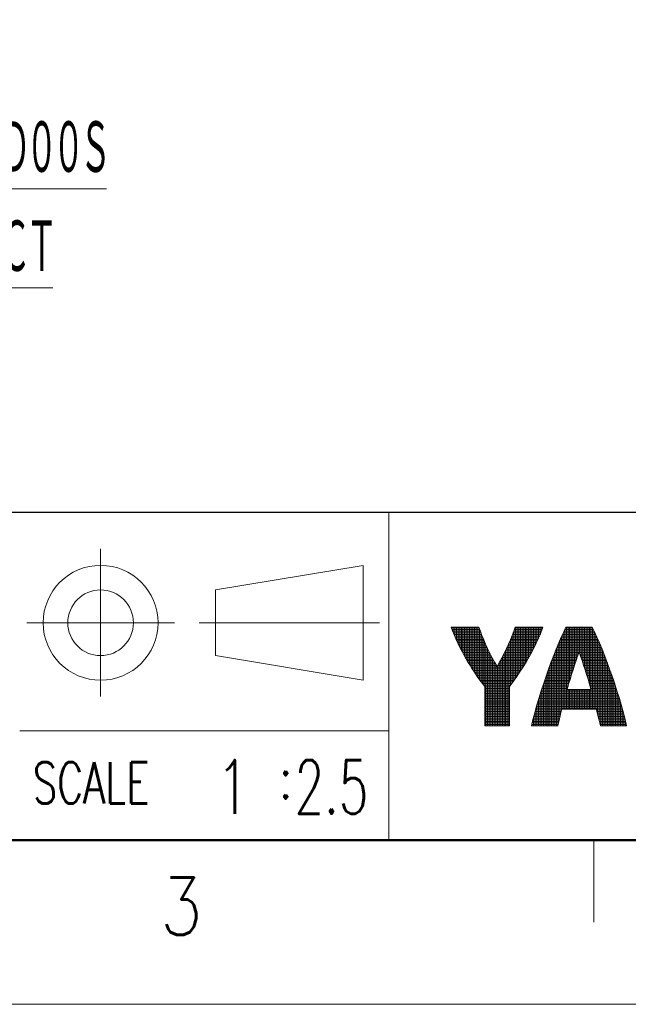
# Model space of a CAD drawing. Header units: millimetres. Extents: x 0 to 1076, y 0 to 742.
# Tile 2 of 127: x 313 to 405, y 0 to 150. Entities that reach past the tile are written whole.
import ezdxf

# ---------------------------------------------------------------- set-up
doc = ezdxf.new("R2010")
doc.units = ezdxf.units.MM
doc.header["$LTSCALE"] = 0.454724
doc.layers.add('NoLayerName_001', color=7, linetype='Continuous')
doc.styles.get("Standard").update_dxf_attribs({"font": 'txt', "bigfont": 'extfont2'})

# ---------------------------------------------------------------- blocks, each defined once
blk = doc.blocks.new('*X144')
at = {"color": 2, "linetype": 'Continuous', "lineweight": 13}
for p, q in [((0, 5.967), (1.699, 5.967)), ((0.012, 5.936), (0.012, 6.001)), ((0.038, 5.867), (1.734, 5.867)), ((0.076, 5.767), (1.769, 5.767)), ((0.112, 5.679), (0.112, 6.001)), ((0.116, 5.667), (1.806, 5.667)), ((0.157, 5.567), (1.844, 5.567)), ((0.2, 5.467), (1.883, 5.467)), ((0.212, 5.441), (0.212, 6.001)), ((0.312, 5.218), (0.312, 6.001)), ((0.412, 5.005), (0.412, 6.001)), ((0.512, 4.803), (0.512, 6.001)), ((0.612, 4.609), (0.612, 6.001)), ((0.712, 4.421), (0.712, 6.001)), ((0.812, 4.239), (0.812, 6.001)), ((0.912, 4.065), (0.912, 6.001)), ((1.012, 3.893), (1.012, 6.001)), ((1.112, 3.728), (1.112, 6.001)), ((1.212, 3.565), (1.212, 6.001)), ((1.312, 3.41), (1.312, 6.001)), ((1.412, 3.255), (1.412, 6.001)), ((1.512, 3.109), (1.512, 6.001)), ((1.612, 2.964), (1.612, 6.001)), ((1.712, 2.824), (1.712, 5.931)), ((1.812, 2.69), (1.812, 5.653)), ((3.692, 5.467), (5.374, 5.467)), ((3.712, 2.622), (3.712, 5.517)), ((3.731, 5.567), (5.417, 5.567)), ((3.769, 5.667), (5.458, 5.667)), ((3.806, 5.767), (5.499, 5.767)), ((3.812, 2.754), (3.812, 5.784)), ((3.841, 5.867), (5.537, 5.867)), ((3.876, 5.967), (5.575, 5.967)), ((3.912, 2.893), (3.912, 6.001)), ((4.012, 3.034), (4.012, 6.001)), ((4.112, 3.18), (4.112, 6.001)), ((4.212, 3.331), (4.212, 6.001)), ((4.312, 3.485), (4.312, 6.001)), ((4.412, 3.643), (4.412, 6.001)), ((4.512, 3.809), (4.512, 6.001)), ((4.612, 3.976), (4.612, 6.001)), ((4.712, 4.149), (4.712, 6.001)), ((4.812, 4.329), (4.812, 6.001)), ((4.912, 4.512), (4.912, 6.001)), ((5.012, 4.703), (5.012, 6.001)), ((5.112, 4.902), (5.112, 6.001)), ((5.212, 5.108), (5.212, 6.001)), ((5.312, 5.324), (5.312, 6.001)), ((5.412, 5.554), (5.412, 6.001)), ((5.512, 5.801), (5.512, 6.001)), ((0.244, 5.367), (1.923, 5.367)), ((0.289, 5.267), (1.964, 5.267)), ((0.335, 5.167), (2.006, 5.167)), ((0.382, 5.067), (2.05, 5.067)), ((0.431, 4.967), (2.093, 4.967)), ((0.48, 4.867), (2.139, 4.867)), ((1.912, 2.558), (1.912, 5.395)), ((2.012, 2.433), (2.012, 5.155)), ((2.112, 0), (2.112, 4.927)), ((3.412, 0), (3.412, 4.816)), ((3.435, 4.867), (5.095, 4.867)), ((3.481, 4.967), (5.144, 4.967)), ((3.512, 0), (3.512, 5.037)), ((3.525, 5.067), (5.193, 5.067)), ((3.568, 5.167), (5.239, 5.167)), ((3.611, 5.267), (5.286, 5.267)), ((3.612, 2.494), (3.612, 5.269)), ((3.652, 5.367), (5.331, 5.367)), ((0.529, 4.767), (2.185, 4.767)), ((0.582, 4.667), (2.232, 4.667)), ((0.634, 4.567), (2.281, 4.567)), ((0.687, 4.467), (2.33, 4.467)), ((0.742, 4.367), (2.38, 4.367)), ((0.796, 4.267), (2.432, 4.267)), ((2.212, 0), (2.212, 4.71)), ((2.312, 0), (2.312, 4.504)), ((2.412, 0), (2.412, 4.306)), ((3.112, 0), (3.112, 4.207)), ((3.143, 4.267), (4.778, 4.267)), ((3.194, 4.367), (4.833, 4.367)), ((3.212, 0), (3.212, 4.401)), ((3.245, 4.467), (4.888, 4.467)), ((3.294, 4.567), (4.941, 4.567)), ((3.312, 0), (3.312, 4.605)), ((3.342, 4.667), (4.993, 4.667)), ((3.389, 4.767), (5.045, 4.767)), ((0.853, 4.167), (2.483, 4.167)), ((0.91, 4.067), (2.537, 4.067)), ((0.968, 3.967), (2.591, 3.967)), ((1.027, 3.867), (2.645, 3.867)), ((1.088, 3.767), (2.702, 3.767)), ((1.148, 3.667), (2.759, 3.667)), ((2.512, 0), (2.512, 4.113)), ((2.612, 0), (2.612, 3.929)), ((2.712, 0), (2.712, 3.75)), ((2.812, 0), (2.812, 3.66)), ((2.816, 3.667), (4.426, 3.667)), ((2.873, 3.767), (4.487, 3.767)), ((2.912, 0), (2.912, 3.836)), ((2.929, 3.867), (4.547, 3.867)), ((2.984, 3.967), (4.607, 3.967)), ((3.012, 0), (3.012, 4.019)), ((3.038, 4.067), (4.664, 4.067)), ((3.091, 4.167), (4.722, 4.167)), ((1.211, 3.567), (4.364, 3.567)), ((1.274, 3.467), (4.3, 3.467)), ((1.339, 3.367), (4.235, 3.367)), ((1.404, 3.267), (4.171, 3.267)), ((1.472, 3.167), (4.103, 3.167)), ((1.54, 3.067), (4.035, 3.067)), ((1.609, 2.967), (3.965, 2.967)), ((1.681, 2.867), (3.894, 2.867)), ((1.753, 2.767), (3.822, 2.767)), ((1.829, 2.667), (3.746, 2.667)), ((1.905, 2.567), (3.67, 2.567)), ((1.984, 2.467), (3.59, 2.467)), ((2.037, 2.367), (3.537, 2.367)), ((2.037, 2.267), (3.537, 2.267)), ((2.037, 2.167), (3.537, 2.167)), ((2.037, 2.067), (3.537, 2.067)), ((2.037, 1.967), (3.537, 1.967)), ((2.037, 1.867), (3.537, 1.867)), ((2.037, 1.767), (3.537, 1.767)), ((2.037, 1.667), (3.537, 1.667)), ((2.037, 1.567), (3.537, 1.567)), ((2.037, 1.467), (3.537, 1.467)), ((2.037, 1.367), (3.537, 1.367)), ((2.037, 1.267), (3.537, 1.267)), ((2.037, 1.167), (3.537, 1.167)), ((2.037, 1.067), (3.537, 1.067)), ((2.037, 0.967), (3.537, 0.967)), ((2.037, 0.867), (3.537, 0.867)), ((2.037, 0.767), (3.537, 0.767)), ((2.037, 0.667), (3.537, 0.667)), ((2.037, 0.567), (3.537, 0.567)), ((2.037, 0.467), (3.537, 0.467)), ((2.037, 0.367), (3.537, 0.367)), ((2.037, 0.267), (3.537, 0.267)), ((2.037, 0.167), (3.537, 0.167)), ((2.037, 0.067), (3.537, 0.067))]:
    blk.add_line(p, q, dxfattribs=at)
blk = doc.blocks.new('*X149')
at = {"color": 2, "linetype": 'Continuous', "lineweight": 13}
for p, q in [((1.809, 0.936), (1.809, 5.417)), ((1.831, 5.466), (3.937, 5.466)), ((1.877, 5.566), (3.891, 5.566)), ((1.909, 1), (1.909, 5.634)), ((1.924, 5.666), (3.844, 5.666)), ((1.971, 5.766), (3.797, 5.766)), ((2.009, 1), (2.009, 5.844)), ((2.019, 5.866), (3.749, 5.866)), ((2.068, 5.966), (3.7, 5.966)), ((2.109, 1), (2.109, 6)), ((2.209, 2.39), (2.209, 6)), ((2.309, 2.726), (2.309, 6)), ((2.409, 3.052), (2.409, 6)), ((2.509, 3.369), (2.509, 6)), ((2.609, 3.678), (2.609, 6)), ((2.709, 3.978), (2.709, 6)), ((2.809, 4.269), (2.809, 6)), ((2.909, 4.414), (2.909, 6)), ((3.009, 4.126), (3.009, 6)), ((3.109, 3.83), (3.109, 6)), ((3.209, 3.526), (3.209, 6)), ((3.309, 3.214), (3.309, 6)), ((3.409, 2.892), (3.409, 6)), ((3.509, 2.562), (3.509, 6)), ((3.609, 2.222), (3.609, 6)), ((3.709, 1), (3.709, 5.949)), ((3.809, 1), (3.809, 5.743)), ((3.909, 1), (3.909, 5.527)), ((1.571, 4.866), (4.197, 4.866)), ((1.609, 0.106), (1.609, 4.956)), ((1.613, 4.966), (4.155, 4.966)), ((1.655, 5.066), (4.113, 5.066)), ((1.699, 5.166), (4.069, 5.166)), ((1.709, 0.532), (1.709, 5.189)), ((1.742, 5.266), (4.026, 5.266)), ((1.786, 5.366), (3.982, 5.366)), ((4.009, 0.738), (4.009, 5.305)), ((4.109, 0.327), (4.109, 5.077)), ((4.209, 0), (4.209, 4.838)), ((1.309, 0), (1.309, 4.216)), ((1.328, 4.266), (2.808, 4.266)), ((1.368, 4.366), (2.843, 4.366)), ((1.408, 4.466), (2.878, 4.466)), ((1.409, 0), (1.409, 4.468)), ((1.448, 4.566), (4.32, 4.566)), ((1.488, 4.666), (4.28, 4.666)), ((1.509, 0), (1.509, 4.717)), ((1.529, 4.766), (4.239, 4.766)), ((2.89, 4.466), (4.36, 4.466)), ((2.925, 4.366), (4.4, 4.366)), ((2.96, 4.266), (4.44, 4.266)), ((4.309, 0), (4.309, 4.596)), ((4.409, 0), (4.409, 4.345)), ((1.101, 3.666), (2.605, 3.666)), ((1.109, 0), (1.109, 3.686)), ((1.138, 3.766), (2.638, 3.766)), ((1.175, 3.866), (2.671, 3.866)), ((1.209, 0), (1.209, 3.954)), ((1.213, 3.966), (2.705, 3.966)), ((1.251, 4.066), (2.739, 4.066)), ((1.29, 4.166), (2.773, 4.166)), ((2.995, 4.166), (4.478, 4.166)), ((3.029, 4.066), (4.516, 4.066)), ((3.063, 3.966), (4.555, 3.966)), ((3.097, 3.866), (4.593, 3.866)), ((3.13, 3.766), (4.63, 3.766)), ((3.163, 3.666), (4.667, 3.666)), ((4.509, 0), (4.509, 4.087)), ((4.609, 0), (4.609, 3.825)), ((0.886, 3.066), (2.413, 3.066)), ((0.909, 0), (0.909, 3.131)), ((0.921, 3.166), (2.444, 3.166)), ((0.956, 3.266), (2.476, 3.266)), ((0.992, 3.366), (2.508, 3.366)), ((1.009, 0), (1.009, 3.412)), ((1.028, 3.466), (2.54, 3.466)), ((1.065, 3.566), (2.572, 3.566)), ((3.196, 3.566), (4.703, 3.566)), ((3.228, 3.466), (4.74, 3.466)), ((3.26, 3.366), (4.776, 3.366)), ((3.292, 3.266), (4.812, 3.266)), ((3.324, 3.166), (4.847, 3.166)), ((3.355, 3.066), (4.882, 3.066)), ((4.709, 0), (4.709, 3.552)), ((4.809, 0), (4.809, 3.275)), ((0.684, 2.466), (2.231, 2.466)), ((0.709, 0), (0.709, 2.542)), ((0.716, 2.566), (2.261, 2.566)), ((0.75, 2.666), (2.291, 2.666)), ((0.784, 2.766), (2.321, 2.766)), ((0.809, 0), (0.809, 2.839)), ((0.818, 2.866), (2.351, 2.866)), ((0.852, 2.966), (2.382, 2.966)), ((3.386, 2.966), (4.916, 2.966)), ((3.417, 2.866), (4.95, 2.866)), ((3.447, 2.766), (4.984, 2.766)), ((3.477, 2.666), (5.018, 2.666)), ((3.507, 2.566), (5.051, 2.566)), ((3.537, 2.466), (5.084, 2.466)), ((4.909, 0), (4.909, 2.988)), ((5.009, 0), (5.009, 2.694)), ((0.493, 1.866), (5.274, 1.866)), ((0.509, 0), (0.509, 1.915)), ((0.524, 1.966), (5.244, 1.966)), ((0.555, 2.066), (5.213, 2.066)), ((0.587, 2.166), (5.181, 2.166)), ((0.609, 0), (0.609, 2.234)), ((0.619, 2.266), (2.172, 2.266)), ((0.652, 2.366), (2.202, 2.366)), ((2.209, 1), (2.209, 2.2)), ((2.309, 1), (2.309, 2.2)), ((2.409, 1), (2.409, 2.2)), ((2.509, 1), (2.509, 2.2)), ((2.609, 1), (2.609, 2.2)), ((2.709, 1), (2.709, 2.2)), ((2.809, 1), (2.809, 2.2)), ((2.909, 1), (2.909, 2.2)), ((3.009, 1), (3.009, 2.2)), ((3.109, 1), (3.109, 2.2)), ((3.209, 1), (3.209, 2.2)), ((3.309, 1), (3.309, 2.2)), ((3.409, 1), (3.409, 2.2)), ((3.509, 1), (3.509, 2.2)), ((3.566, 2.366), (5.116, 2.366)), ((3.595, 2.266), (5.149, 2.266)), ((3.609, 1), (3.609, 2.2)), ((5.109, 0), (5.109, 2.39)), ((5.209, 0), (5.209, 2.08)), ((0.309, 0), (0.309, 1.246)), ((0.314, 1.266), (5.453, 1.266)), ((0.344, 1.366), (5.424, 1.366)), ((0.373, 1.466), (5.395, 1.466)), ((0.402, 1.566), (5.366, 1.566)), ((0.409, 0), (0.409, 1.588)), ((0.432, 1.666), (5.336, 1.666)), ((0.463, 1.766), (5.305, 1.766)), ((5.309, 0), (5.309, 1.756)), ((5.409, 0), (5.409, 1.42)), ((0.15, 0.666), (1.742, 0.666)), ((0.176, 0.766), (1.766, 0.766)), ((0.203, 0.866), (1.791, 0.866)), ((0.209, 0), (0.209, 0.886)), ((0.231, 0.966), (1.816, 0.966)), ((0.258, 1.066), (5.51, 1.066)), ((0.286, 1.166), (5.482, 1.166)), ((3.951, 0.966), (5.537, 0.966)), ((3.977, 0.866), (5.565, 0.866)), ((4.002, 0.766), (5.592, 0.766)), ((4.026, 0.666), (5.618, 0.666)), ((5.509, 0), (5.509, 1.07)), ((5.609, 0), (5.609, 0.704)), ((0, 0.066), (1.599, 0.066)), ((0.009, 0), (0.009, 0.102)), ((0.024, 0.166), (1.622, 0.166)), ((0.048, 0.266), (1.645, 0.266)), ((0.072, 0.366), (1.669, 0.366)), ((0.098, 0.466), (1.692, 0.466)), ((0.109, 0), (0.109, 0.507)), ((0.124, 0.566), (1.717, 0.566)), ((4.051, 0.566), (5.644, 0.566)), ((4.075, 0.466), (5.67, 0.466)), ((4.099, 0.366), (5.696, 0.366)), ((4.122, 0.266), (5.72, 0.266)), ((4.146, 0.166), (5.744, 0.166)), ((4.169, 0.066), (5.768, 0.066)), ((5.709, 0), (5.709, 0.313))]:
    blk.add_line(p, q, dxfattribs=at)
blk = doc.blocks.new('JZB_0007')
at = {"layer": 'NoLayerName_001', "color": 3, "lineweight": 13, "char_height": 3.27, "attachment_point": 5}
for s, insert in [('\\A1;\\W0.7500;1', (0.818, 1.635)), ('\\A1;\\W0.6429;2.5', (6.818, 1.635))]:
    blk.add_mtext(s, dxfattribs=dict(at, insert=insert))

msp = doc.modelspace()

# ---------------------------------------------------------------- linework, layer by layer
at = {"layer": 'NoLayerName_001', "color": 7, "linetype": 'Continuous', "lineweight": 25}
msp.add_line((62.5, 75), (1025, 75), dxfattribs=at)
at = {"layer": 'NoLayerName_001', "color": 2, "linetype": 'Continuous', "lineweight": 13}
for p, q in [((368.75, 75), (368.749998, 25)), ((324.825064, 69.402766), (324.825064, 46.902766)), ((364.830064, 66.89426), (342.330064, 63.14426)), ((364.830064, 49.39426), (364.830064, 66.89426)), ((342.330064, 63.14426), (342.330064, 53.14426)), ((313.587574, 58.144259), (336.087574, 58.14426)), ((339.830064, 58.14426), (367.330064, 58.14426)), ((378.230075, 57.457906), (378.438337, 56.904598)), ((382.480464, 57.457906), (378.230075, 57.457906)), ((382.693047, 56.847348), (382.480464, 57.457906)), ((387.979651, 57.457906), (387.767682, 56.848859)), ((392.229696, 57.457906), (387.979651, 57.457906)), ((392.021395, 56.904491), (392.229696, 57.457906)), ((395.730463, 57.457906), (395.389936, 56.757158)), ((399.729371, 57.457906), (395.730463, 57.457906)), ((400.069874, 56.757078), (399.729371, 57.457906)), ((378.438337, 56.904598), (378.677911, 56.316941)), ((378.677911, 56.316941), (378.949254, 55.696867)), ((378.949254, 55.696867), (379.252158, 55.047463)), ((382.931412, 56.215197), (382.693047, 56.847348)), ((383.195664, 55.563259), (382.931412, 56.215197)), ((383.485601, 54.893828), (383.195664, 55.563259)), ((387.266087, 55.567162), (386.976491, 54.898472)), ((387.529873, 56.218032), (387.266087, 55.567162)), ((387.767682, 56.848859), (387.529873, 56.218032)), ((391.207479, 55.047083), (391.510407, 55.696562)), ((391.510407, 55.696562), (391.781784, 56.316731)), ((391.781784, 56.316731), (392.021395, 56.904491)), ((395.025325, 55.965291), (394.639114, 55.083136)), ((395.389936, 56.757158), (395.025325, 55.965291)), ((400.43447, 55.965097), (400.069874, 56.757078)), ((400.820679, 55.082786), (400.43447, 55.965097)), ((379.252158, 55.047463), (379.585568, 54.373183)), ((379.585568, 54.373183), (379.947405, 53.68002)), ((383.800666, 54.20972), (383.485601, 54.893828)), ((384.139905, 53.514289), (383.800666, 54.20972)), ((386.661599, 54.214708), (386.322328, 53.519161)), ((386.976491, 54.898472), (386.661599, 54.214708)), ((390.512222, 53.679573), (390.874055, 54.372752)), ((390.874055, 54.372752), (391.207479, 55.047083)), ((394.234957, 54.114802), (393.817726, 53.068122)), ((394.639114, 55.083136), (394.234957, 54.114802)), ((401.224848, 54.114249), (400.820679, 55.082786)), ((401.642107, 53.067315), (401.224848, 54.114249)), ((342.330064, 53.14426), (364.830064, 49.39426)), ((379.947405, 53.68002), (380.33439, 52.975615)), ((380.33439, 52.975615), (380.741947, 52.269235)), ((384.501927, 52.811421), (384.139905, 53.514289)), ((384.88488, 52.105501), (384.501927, 52.811421)), ((385.960034, 52.815667), (385.576539, 52.108582)), ((386.322328, 53.519161), (385.960034, 52.815667)), ((389.717757, 52.26889), (390.125263, 52.975195)), ((390.125263, 52.975195), (390.512222, 53.679573)), ((393.817726, 53.068122), (393.393424, 51.954814)), ((397.282133, 52.376376), (397.50774, 53.035784)), ((397.50774, 53.035784), (397.729572, 53.667418)), ((397.729572, 53.667418), (397.950444, 53.038823)), ((397.950444, 53.038823), (398.175169, 52.382253)), ((402.066455, 51.953702), (401.642107, 53.067315)), ((380.741947, 52.269235), (381.164191, 51.57155)), ((381.164191, 51.57155), (381.359727, 51.259441)), ((381.359727, 51.259441), (381.788095, 50.598944)), ((385.229886, 51.498472), (384.88488, 52.105501)), ((385.576539, 52.108582), (385.229886, 51.498472)), ((388.671046, 50.597771), (389.099269, 51.257976)), ((389.099269, 51.257976), (389.295591, 51.571325)), ((389.295591, 51.571325), (389.717757, 52.26889)), ((393.393424, 51.954814), (392.968953, 50.790242)), ((396.824044, 50.984711), (397.053825, 51.69166)), ((397.053825, 51.69166), (397.282133, 52.376376)), ((398.175169, 52.382253), (398.402718, 51.700028)), ((398.402718, 51.700028), (398.631908, 50.995077)), ((402.490986, 50.788777), (402.066455, 51.953702)), ((381.788095, 50.598944), (382.208714, 49.980959)), ((382.208714, 49.980959), (382.614096, 49.414366)), ((387.845384, 49.413827), (388.250595, 49.980103)), ((388.250595, 49.980103), (388.671046, 50.597771)), ((392.750826, 50.170993), (392.341804, 48.968662)), ((392.968953, 50.790242), (392.750826, 50.170993)), ((396.365682, 49.519513), (396.594164, 50.259229)), ((396.594164, 50.259229), (396.824044, 50.984711)), ((398.631908, 50.995077), (398.861411, 50.270952)), ((398.861411, 50.270952), (399.089764, 49.531822)), ((399.089764, 49.531822), (399.315398, 48.782427)), ((402.707292, 50.174667), (402.490986, 50.788777)), ((403.11648, 48.971919), (402.707292, 50.174667)), ((382.614096, 49.414366), (382.997871, 48.905512)), ((382.997871, 48.905512), (383.355139, 48.457952)), ((383.355139, 48.458191), (383.355139, 42.455801)), ((387.104632, 48.457952), (387.461768, 48.905264)), ((387.104632, 42.455801), (387.104632, 48.457952)), ((387.461768, 48.905264), (387.845384, 49.413827)), ((392.341804, 48.968662), (391.954073, 47.773801)), ((395.91936, 48.017233), (396.140195, 48.770412)), ((396.140195, 48.770412), (396.365682, 49.519513)), ((399.315398, 48.782427), (399.536668, 48.028005)), ((399.536668, 48.028005), (399.556778, 47.958433)), ((403.504405, 47.776556), (403.11648, 48.971919)), ((391.593123, 46.604836), (391.263111, 45.477631)), ((391.954073, 47.773801), (391.593123, 46.604836)), ((395.902367, 47.958433), (395.91936, 48.017233)), ((399.556778, 47.958433), (395.902367, 47.958433)), ((403.865564, 46.607032), (403.504405, 47.776556)), ((404.19579, 45.479246), (403.865564, 46.607032)), ((391.263111, 45.477631), (390.966805, 44.404957)), ((404.492306, 44.405997), (404.19579, 45.479246)), ((390.966805, 44.404957), (390.705664, 43.396339)), ((394.479943, 42.458213), (394.725357, 43.521732)), ((394.725357, 43.521732), (395.014802, 44.695014)), ((395.014802, 44.695014), (395.082122, 44.958219)), ((395.082122, 44.958219), (400.377023, 44.958219)), ((400.377023, 44.958219), (400.458825, 44.637685)), ((400.458825, 44.637685), (400.744887, 43.476247)), ((404.753644, 43.396834), (404.492306, 44.405997)), ((383.355139, 42.455801), (387.104781, 42.455801)), ((390.705664, 43.396339), (390.480002, 42.458213)), ((390.480002, 42.458213), (394.479943, 42.458213)), ((400.744887, 43.476247), (400.979546, 42.458213)), ((400.979546, 42.458213), (404.979487, 42.458213)), ((404.979487, 42.458213), (404.753644, 43.396834)), ((368.749999, 41.666752), (312.500001, 41.66675)), ((400, 25), (400, 12.5))]:
    msp.add_line(p, q, dxfattribs=at)
at = {"layer": 'NoLayerName_001', "color": 7, "linetype": 'Continuous', "lineweight": 50}
msp.add_line((1025, 25), (62.5, 25), dxfattribs=at)
at = {"layer": 'NoLayerName_001', "color": 7, "linetype": 'Continuous', "lineweight": 13}
msp.add_line((1050, 0), (0, 0), dxfattribs=at)
at = {"layer": 'NoLayerName_001', "color": 2, "linetype": 'Continuous', "lineweight": 13}
for radius in [8.75, 5]:
    msp.add_circle((324.825064, 58.144258), radius, dxfattribs=at)

# ---------------------------------------------------------------- block references
at = {"layer": 'NoLayerName_001', "xscale": 2.5, "yscale": 2.5, "zscale": 2.5}
for name, p in [('JZB_0007', (342.956238, 29.037499)), ('*X144', (378.261604, 42.455802)), ('*X149', (390.519905, 42.458215))]:
    msp.add_blockref(name, p, dxfattribs=at)

# ---------------------------------------------------------------- texts
at = {"layer": 'NoLayerName_001', "color": 3, "lineweight": 13, "insert": (231.64108, 110.929329), "char_height": 8.75, "attachment_point": 7, "line_spacing_factor": 1.035714}
msp.add_mtext('\\A1;\\W0.5000;\\T0.8333;\\LＲＥＣＥＰＴＡＣＬＥ\u3000ＳＩＺＥ：Ｍ２３\\l\\P\\LＨＯＵＳＩＮＧ：ＳＦ－５ＥＰ１Ｎ８ＡＡＤ００Ｓ\\l\\P\\LＭＡＫＥＲ：ＰＨＯＥＮＩＸ\u3000ＣＯＮＴＡＣＴ\\l', dxfattribs=at)
at = {"layer": 'NoLayerName_001', "color": 2, "lineweight": 13, "attachment_point": 7}
for s, insert, char_height in [('\\A1;\\W0.7000;SCALE', (314.472716, 30.629093), 6.25), ('\\A1;\\W0.8600;:', (351.874997, 31.349728), 6.25), ('\\A1;\\W0.8600;3', (333.88568, 10.56516), 8.75)]:
    msp.add_mtext(s, dxfattribs=dict(at, insert=insert, char_height=char_height))

doc.saveas('drawing.dxf')
